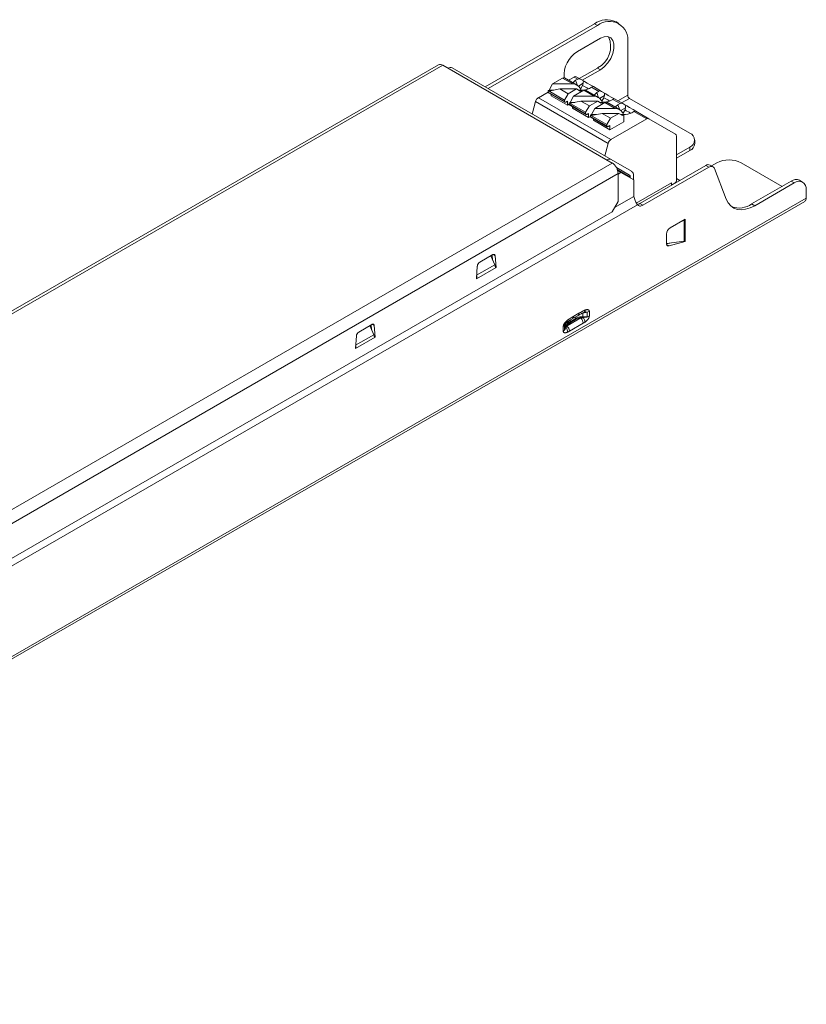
# Model space of a CAD drawing. Header units: millimetres. Extents: x -149 to 35, y -85 to 30.
# Tile 2 of 2: x -57 to 35, y -85 to 30. Entities that reach past the tile are written whole.
import ezdxf

# ---------------------------------------------------------------- set-up
doc = ezdxf.new("R2010")
doc.units = ezdxf.units.MM

msp = doc.modelspace()

# ---------------------------------------------------------------- linework, layer by layer
at = {"color": 7, "linetype": 'Continuous', "lineweight": 15}
for p, q in [((13.22, 29.81), (12.87, 30.02)), ((10.37, 29.77), (-2.41, 22.39)), ((-2.06, 22.19), (10.72, 29.56)), ((10.72, 29.56), (10.37, 29.77)), ((11.07, 28.06), (8.39, 26.51)), ((14.26, 27.52), (14.26, 21.41)), ((-7.87, 24.96), (-126.38, -43.45)), ((-7.37, 24.91), (-125.88, -43.5)), ((-7.37, 24.91), (12.43, 13.48)), ((-6.26, 24.61), (12.32, 13.89)), ((10.72, 24.59), (8.59, 23.36)), ((8.94, 23.16), (11.07, 24.39)), ((11.07, 24.39), (10.72, 24.59)), ((5.46, 22.72), (6.65, 23.42)), ((6.65, 23.42), (7.85, 22.72)), ((8.33, 22.58), (6.85, 23.44)), ((7.99, 23.53), (7.34, 23.16)), ((7.99, 23.53), (8.42, 23.29)), ((8.42, 23.29), (8.17, 23.15)), ((8.72, 23.28), (8.24, 23.56)), ((9.08, 23.08), (8.72, 23.28)), ((4.96, 21.95), (6.87, 20.84)), ((4.96, 21.78), (4.96, 21.95)), ((5.06, 22), (5.46, 22.72)), ((6.31, 22.15), (5.06, 21.89)), ((5.46, 22.72), (7.85, 22.72)), ((6.31, 22.15), (7.29, 21.58)), ((6.31, 22.15), (8.28, 22.15)), ((8.28, 22.15), (7.29, 21.58)), ((7.93, 21.3), (9.13, 21.99)), ((8.68, 21.89), (8.28, 22.15)), ((9.05, 22.8), (8.49, 22.47)), ((8.68, 22.24), (8.82, 22)), ((8.99, 22.55), (8.75, 22.13)), ((8.85, 21.82), (8.85, 21.99)), ((9.13, 21.99), (10.33, 21.3)), ((10.8, 21.15), (9.33, 22.01)), ((9.8, 22.21), (10.04, 22.35)), ((10.04, 22.35), (10.89, 21.86)), ((11.19, 21.86), (10.24, 22.41)), ((4.96, 21.78), (3.82, 21.12)), ((12.3, 16.23), (3.82, 21.12)), ((4.96, 21.78), (6.87, 20.68)), ((5, 21.69), (6.91, 20.59)), ((5.31, 21.33), (5.31, 21.51)), ((5.31, 21.33), (7.22, 20.23)), ((7.29, 21.58), (6.87, 20.84)), ((6.87, 20.84), (6.87, 20.68)), ((7.53, 20.57), (7.93, 21.3)), ((7.93, 21.3), (10.33, 21.3)), ((10.89, 21.86), (10.65, 21.72)), ((11.53, 21.37), (10.96, 21.04)), ((11.16, 20.82), (11.29, 20.57)), ((11.55, 21.65), (11.19, 21.86)), ((11.46, 21.12), (11.22, 20.7)), ((12.28, 20.78), (12.52, 20.92)), ((12.52, 20.92), (13.37, 20.43)), ((13.67, 20.43), (12.72, 20.98)), ((14.47, 21.04), (21.5, 16.98)), ((3.48, 20.66), (3.1, 19.21)), ((3.48, 20.66), (11.97, 15.77)), ((7.22, 20.72), (7.22, 20.23)), ((7.22, 20.23), (7.43, 20.35)), ((7.43, 20.52), (7.53, 20.57)), ((7.43, 20.52), (9.34, 19.41)), ((7.43, 20.35), (7.43, 20.52)), ((7.43, 20.35), (9.34, 19.25)), ((7.47, 20.26), (9.38, 19.16)), ((8.78, 20.72), (7.53, 20.46)), ((7.53, 20.57), (8.09, 20.57)), ((7.79, 19.9), (7.79, 20.08)), ((7.79, 19.9), (9.69, 18.8)), ((8.78, 20.72), (9.77, 20.15)), ((8.78, 20.72), (10.75, 20.72)), ((9.77, 20.15), (9.34, 19.41)), ((10.75, 20.72), (9.77, 20.15)), ((10.01, 19.15), (10.41, 19.87)), ((10.41, 19.87), (11.6, 20.56)), ((10.41, 19.87), (12.8, 19.87)), ((11.15, 20.46), (10.75, 20.72)), ((10.97, 20.57), (11.29, 20.57)), ((11.32, 20.56), (11.15, 20.46)), ((11.29, 20.57), (11.32, 20.56)), ((11.32, 20.39), (11.32, 20.56)), ((11.6, 20.56), (12.8, 19.87)), ((13.28, 19.73), (11.8, 20.58)), ((13.37, 20.43), (13.12, 20.29)), ((14, 19.94), (13.44, 19.62)), ((14.03, 20.22), (13.67, 20.43)), ((13.94, 19.69), (13.69, 19.28)), ((9.34, 19.41), (9.34, 19.25)), ((9.69, 19.29), (9.69, 18.8)), ((9.69, 18.8), (9.91, 18.92)), ((9.91, 19.09), (10.01, 19.15)), ((9.91, 19.09), (11.82, 17.99)), ((9.91, 18.92), (9.91, 19.09)), ((9.91, 18.92), (11.82, 17.82)), ((9.95, 18.83), (11.86, 17.73)), ((11.26, 19.29), (10.01, 19.03)), ((10.01, 19.15), (10.56, 19.15)), ((10.26, 18.48), (10.26, 18.65)), ((10.26, 18.48), (12.17, 17.37)), ((11.26, 19.29), (12.24, 18.72)), ((11.26, 19.29), (13.23, 19.29)), ((12.24, 18.72), (11.82, 17.99)), ((13.23, 19.29), (12.24, 18.72)), ((12.3, 16.23), (16.48, 18.64)), ((13.63, 19.03), (13.23, 19.29)), ((13.45, 19.15), (13.77, 19.15)), ((13.63, 19.39), (13.77, 19.15)), ((13.8, 19.13), (13.63, 19.03)), ((13.77, 19.15), (13.8, 19.13)), ((13.8, 18.31), (13.8, 19.13)), ((14.75, 19.35), (14.99, 19.49)), ((14.99, 19.49), (16.48, 18.64)), ((16.73, 18.66), (15.19, 19.55)), ((16.73, 18.66), (19.84, 16.86)), ((11.82, 17.99), (11.82, 17.82)), ((12.17, 17.37), (13.8, 18.31)), ((12.17, 17.86), (12.17, 17.37)), ((19.95, 16.63), (19.95, 11.41)), ((22.09, 15.76), (22.09, 16.16)), ((11.58, 14.31), (11.97, 15.77)), ((21.5, 15.35), (19.95, 14.45)), ((21.5, 15.35), (21.5, 14.94)), ((14.71, 12.51), (12.32, 13.89)), ((21.5, 14.94), (19.95, 14.04)), ((12.43, 13.48), (-106.08, -54.93)), ((23.38, 13.2), (15.67, 8.75)), ((16.02, 8.54), (23.73, 12.99)), ((23.73, 12.99), (23.38, 13.2)), ((24.23, 13.04), (23.88, 13.24)), ((24.05, 13.14), (24.69, 13.51)), ((24.4, 12.84), (25.77, 9.26)), ((27.51, 13.51), (32.3, 10.75)), ((13.14, 12.26), (-105.37, -56.16)), ((13.47, 12.39), (13.09, 12.58)), ((13.47, 12.39), (13.14, 12.19)), ((13.14, 12.26), (13.14, 8.99)), ((14.96, 11.53), (13.47, 12.39)), ((14.56, 11.76), (14.56, 11.84)), ((14.92, 11.56), (14.92, 12.05)), ((14.96, 9.57), (14.96, 11.53)), ((20.33, 11.44), (19.95, 11.66)), ((33.35, 11.36), (28.74, 8.7)), ((33.7, 11.15), (29.1, 8.49)), ((33.35, 11.36), (33.7, 11.15)), ((34.7, 11.25), (34.35, 11.46)), ((35.12, 9.37), (-127.52, -84.52)), ((14.96, 9.57), (12.73, 8.28)), ((15.16, 9), (14.96, 9.57)), ((35.12, 10.34), (35.12, 9.37)), ((-127.68, -84.89), (34.95, 9)), ((15.41, 8.6), (-107.81, -62.53)), ((13.14, 8.99), (12.43, 7.77)), ((16.02, 8.54), (15.67, 8.75)), ((28.74, 8.7), (29.1, 8.49)), ((12.43, 7.77), (-104.67, -59.83)), ((19.21, 5.9), (20.97, 6.92)), ((20.97, 6.92), (20.97, 4.3)), ((20.87, 6.79), (20.45, 6.62)), ((20.87, 6.79), (20.87, 4.35)), ((18.78, 4.09), (18.78, 5.16)), ((18.78, 4.07), (20.87, 4.35)), ((19.18, 4.12), (18.79, 4.02)), ((20.97, 4.3), (19.1, 3.8)), ((-1.52, 2.77), (-3.04, 1.89)), ((-1.13, 1.28), (-1.24, 2.63)), ((-3.32, 1.43), (-3.43, -0.05)), ((-3.43, -0.05), (-1.13, 1.28)), ((7.82, -4.71), (8.42, -4.37)), ((7.94, -4.44), (8.55, -4.09)), ((9.02, -4.08), (8.83, -4.13)), ((9.5, -3.97), (9.02, -4.08)), ((9.02, -4.08), (9.02, -4.49)), ((9.5, -3.97), (9.5, -4.49)), ((9.77, -3.88), (9.77, -4.4)), ((-15.66, -5.4), (-17.18, -6.28)), ((-15.27, -6.89), (-15.38, -5.53)), ((6.72, -6.17), (6.72, -5.64)), ((6.87, -6.01), (6.87, -5.49)), ((8.77, -4.63), (7.16, -5.56)), ((9.05, -5.25), (7.44, -6.18)), ((7.52, -5.06), (8.12, -4.72)), ((7.57, -5.17), (8.17, -4.82)), ((-17.46, -6.74), (-17.57, -8.22)), ((-17.57, -8.22), (-15.27, -6.89))]:
    msp.add_line(p, q, dxfattribs=at)
at = {"color": 8, "linetype": 'Continuous', "lineweight": 15}
for p, q in [((8.38, 22.55), (8.17, 23.15)), ((10.86, 21.12), (10.65, 21.72)), ((13.11, 20.75), (14.26, 21.41)), ((13.54, 20.5), (14.47, 21.04)), ((13.33, 19.69), (13.12, 20.29)), ((14.56, 11.84), (13.04, 12.72)), ((18.8, 3.97), (19.1, 3.8)), ((-1.24, 2.63), (-1.49, 2.78)), ((-3.4, 0.35), (-1.28, 1.57)), ((8.12, -4.72), (8.12, -4.54)), ((-15.38, -5.53), (-15.63, -5.38)), ((6.94, -5.36), (6.87, -5.49)), ((7, -5.66), (7, -5.28)), ((7.52, -4.89), (7.52, -5.06)), ((-17.54, -7.82), (-15.42, -6.59))]:
    msp.add_line(p, q, dxfattribs=at)
at = {"color": 144, "linetype": 'Continuous', "lineweight": 0}
for p, q in [((4.96, 21.95), (5.06, 22)), ((5.06, 22), (5.61, 22)), ((8.5, 22), (8.82, 22)), ((8.85, 21.99), (8.68, 21.89)), ((8.82, 22), (8.85, 21.99)), ((7.22, 20.72), (7.01, 20.6)), ((9.69, 19.29), (9.48, 19.17)), ((12.17, 17.86), (11.96, 17.74)), ((14.46, 12.07), (12.93, 12.96)), ((14.46, 12.07), (12.93, 12.95)), ((15.26, 8.79), (19.38, 11.17)), ((19.38, 11.17), (19.38, 10.92)), ((19.81, 11.17), (19.38, 10.92)), ((20.97, 6.84), (20.9, 6.88)), ((20.97, 4.3), (20.88, 4.36)), ((-1.75, 2.63), (-1.28, 1.57)), ((-1.53, 2.14), (-1.58, 2.73)), ((-1.13, 1.28), (-1.21, 1.32)), ((-3.36, 0.05), (-3.42, 0.02)), ((9.02, -4.49), (9.5, -4.49)), ((-15.9, -5.53), (-15.42, -6.59)), ((-15.68, -6.03), (-15.72, -5.43)), ((6.87, -6.01), (7, -5.66)), ((-15.27, -6.89), (-15.35, -6.84)), ((-17.5, -8.11), (-17.56, -8.15))]:
    msp.add_line(p, q, dxfattribs=at)
at = {"color": 7, "linetype": 'Continuous', "lineweight": 15, "flags": 128}
for points in [[(11.07, 24.39), (11.52, 24.72), (11.93, 25.18), (12.28, 25.72), (12.52, 26.3), (12.65, 26.87), (12.65, 27.4), (12.52, 27.82), (12.28, 28.12), (11.93, 28.27), (11.52, 28.25), (11.07, 28.06)], [(8.17, 23.15), (7.93, 22.93), (7.87, 22.85)], [(10.24, 22.41), (9.93, 22.58), (9.52, 22.82), (9.2, 23.01), (9.07, 23.08)], [(9.68, 22.15), (9.47, 22.28), (9.14, 22.46), (8.99, 22.55)], [(10.65, 21.72), (10.4, 21.51), (10.35, 21.42)], [(12.16, 20.72), (11.94, 20.85), (11.62, 21.03), (11.46, 21.12)], [(12.71, 20.98), (12.41, 21.16), (11.99, 21.39), (11.68, 21.58), (11.55, 21.65)], [(13.12, 20.29), (12.88, 20.08), (12.82, 19.99)], [(14.63, 19.29), (14.42, 19.42), (14.09, 19.6), (13.94, 19.69)], [(15.19, 19.55), (14.88, 19.73), (14.47, 19.97), (14.15, 20.15), (14.02, 20.22)], [(23.73, 12.99), (23.84, 13.04), (23.94, 13.08), (24.04, 13.09), (24.14, 13.08), (24.22, 13.05), (24.29, 13), (24.35, 12.93), (24.4, 12.84)], [(29.1, 8.49), (28.56, 8.23), (28.03, 8.07), (27.53, 8.01), (27.07, 8.06), (26.65, 8.22), (26.29, 8.47), (26, 8.82), (25.77, 9.26)], [(19.1, 3.8), (19.03, 3.79), (18.97, 3.79), (18.92, 3.81), (18.87, 3.84), (18.83, 3.89), (18.8, 3.95), (18.79, 4.02), (18.78, 4.09)], [(-1.24, 2.63), (-1.24, 2.68), (-1.26, 2.73), (-1.29, 2.77), (-1.33, 2.79), (-1.37, 2.8), (-1.41, 2.8), (-1.47, 2.79), (-1.52, 2.77)], [(-15.38, -5.53), (-15.39, -5.48), (-15.41, -5.43), (-15.43, -5.4), (-15.47, -5.37), (-15.51, -5.36), (-15.56, -5.36), (-15.61, -5.37), (-15.66, -5.4)]]:
    msp.add_lwpolyline(points, dxfattribs=at)
at = {"color": 7, "linetype": 'Continuous', "lineweight": 15}
for centre, radius, start, end in [((11.83, 27.72), 2.51, 65.6929, 125.6176), ((12.1, 27.87), 2.18, 350.786, 129.2033), ((9.46, 27.09), 2.8, 296.8118, 24.4168), ((10.02, 23.75), 3.21, 120.5145, 185.2896), ((-7.66, 24.5), 0.503, 54.3824, 114.3071), ((-6.46, 24.15), 0.503, 65.686, 125.6182), ((6.77, 23.25), 0.201, 65.6929, 125.6176), ((8.14, 23.33), 0.251, 65.686, 125.6182), ((8.56, 23.03), 0.295, 58.2266, 119.8189), ((7.81, 21.7), 1.03, 32.1048, 87.8951), ((8.99, 23.78), 1.77, 263.9435, 297.2194), ((9.25, 21.82), 0.201, 65.6929, 125.6176), ((10.2, 22.16), 0.253, 81.3984, 129.4191), ((11.04, 21.61), 0.295, 58.2266, 119.8189), ((4.24, 20.47), 0.782, 122.8922, 165.4815), ((5.06, 21.77), 0.0986, 173.7012, 234.9867), ((10.29, 20.27), 1.03, 32.1048, 87.8951), ((11.47, 22.36), 1.77, 263.9435, 297.2194), ((12.68, 20.73), 0.253, 81.3984, 129.4191), ((14.72, 21.43), 0.461, 182.6055, 237.3945), ((6.95, 20.67), 0.0873, 170.786, 309.2033), ((7.53, 20.34), 0.0986, 173.7012, 234.9867), ((11.72, 20.39), 0.201, 65.6929, 125.6176), ((12.76, 18.84), 1.03, 32.1048, 87.8951), ((13.51, 20.18), 0.295, 58.2266, 119.8189), ((9.43, 19.24), 0.0873, 170.786, 309.2033), ((10.01, 18.91), 0.0986, 173.7012, 234.9867), ((13.94, 20.93), 1.77, 263.9435, 297.2194), ((15.15, 19.3), 0.253, 81.3984, 129.4191), ((16.62, 18.43), 0.251, 65.686, 125.6182), ((11.9, 17.81), 0.0873, 170.786, 309.2033), ((12.73, 15.57), 0.782, 122.8922, 165.4815), ((19.7, 16.66), 0.252, 354.3796, 54.302), ((21.19, 16.16), 0.873, 290.7834, 69.2166), ((21.09, 15.86), 1.01, 294.3747, 354.3052), ((12.11, 13.43), 0.503, 65.686, 125.6182), ((26.1, 10.78), 3.07, 62.6097, 117.3903), ((11.6, 12.19), 1.54, 2.6055, 57.3945), ((23.67, 12.8), 0.493, 65.02, 126.2904), ((14.31, 11.87), 0.252, 354.3796, 54.302), ((14.42, 12.1), 0.503, 354.3796, 54.302), ((33.93, 10.54), 1.01, 65.6929, 125.6176), ((34.25, 10.48), 0.873, 350.786, 129.2033), ((34.73, 9.32), 0.384, 304.0564, 7.2558), ((27.25, 10.81), 2.59, 251.4115, 305.226), ((19.7, 5.12), 0.922, 122.6055, 177.3945), ((20.55, 7.58), 0.854, 291.859, 299.8323), ((-2.7, 1.37), 0.622, 122.8009, 174.311), ((9.4, -3.19), 0.781, 277.9773, 298.8888), ((9.4, -3.72), 0.781, 277.9773, 298.8889), ((6.5, -6.23), 0.938, 2.8925, 45.4808), ((8.11, -5.3), 0.938, 2.8931, 45.4808), ((-16.84, -6.8), 0.622, 122.8009, 174.311), ((6.55, -5.84), 0.368, 297.6449, 332.3489)]:
    msp.add_arc(centre, radius, start, end, dxfattribs=at)
at = {"color": 144, "linetype": 'Continuous', "lineweight": 0}
msp.add_arc((19.64, 11.43), 0.307, 302.6055, 357.3945, dxfattribs=at)
at = {"color": 8, "linetype": 'Continuous', "lineweight": 15}
for centre, start, end in [((7.65, -4.47), 304.7204, 6.659), ((8.26, -4.13), 304.6467, 6.6662)]:
    msp.add_arc(centre, 0.293, start, end, dxfattribs=at)
at = {"color": 7, "linetype": 'Continuous', "lineweight": 15}
for points in [[(9.08, 23.08), (9.07, 22.99), (9.06, 22.89), (9.05, 22.8)], [(8.99, 22.55), (9.01, 22.63), (9.03, 22.72), (9.05, 22.8)], [(11.46, 21.12), (11.48, 21.21), (11.51, 21.29), (11.53, 21.37)], [(11.55, 21.65), (11.54, 21.56), (11.54, 21.46), (11.53, 21.37)], [(13.94, 19.69), (13.96, 19.78), (13.98, 19.86), (14, 19.94)], [(14.03, 20.22), (14.02, 20.13), (14.01, 20.04), (14, 19.94)], [(15.16, 9), (15.22, 8.84), (15.3, 8.7), (15.41, 8.6)], [(9.02, -4.04), (9.02, -4.04), (9.02, -4.05), (9.02, -4.08)], [(6.72, -5.64), (6.79, -5.6), (6.85, -5.54), (6.87, -5.49)], [(8.12, -4.72), (8.12, -4.75), (8.14, -4.79), (8.17, -4.82)], [(8.77, -4.63), (8.55, -4.66), (8.34, -4.72), (8.17, -4.82)]]:
    msp.add_open_spline(points, degree=3, dxfattribs=at)
for points, knots in [([(15.67, 8.75), (15.64, 8.73), (15.58, 8.7), (15.5, 8.67), (15.45, 8.66), (15.41, 8.65), (15.38, 8.65), (15.37, 8.64)], [0, 0, 0, 0, 0.295874, 0.591882, 0.73975, 0.887624, 1, 1, 1, 1]), ([(15.41, 8.6), (15.46, 8.52), (15.55, 8.46), (15.78, 8.44), (15.9, 8.47), (16.02, 8.54)], [0, 0, 0, 0, 0.5, 0.5, 1, 1, 1, 1]), ([(7.17, -4.94), (7.2, -4.91), (7.27, -4.86), (7.4, -4.77), (7.56, -4.66), (7.72, -4.57), (7.85, -4.49), (7.92, -4.46), (7.94, -4.44)], [0, 0, 0, 0, 0.128839, 0.250212, 0.499923, 0.750072, 0.887403, 1, 1, 1, 1]), ([(9.02, -4.49), (8.98, -4.5), (8.89, -4.5), (8.77, -4.51), (8.65, -4.53), (8.53, -4.55), (8.42, -4.59), (8.31, -4.62), (8.21, -4.67), (8.15, -4.7), (8.12, -4.72)], [0, 0, 0, 0, 0.128217, 0.255405, 0.381616, 0.506906, 0.631331, 0.75495, 0.877819, 1, 1, 1, 1]), ([(8.42, -4.37), (8.56, -4.28), (8.79, -4.15), (8.98, -4.06), (9.05, -4.03)], [0, 0, 0, 0, 0.59577, 1, 1, 1, 1]), ([(8.55, -4.09), (8.57, -4.08), (8.64, -4.04), (8.77, -3.96), (8.93, -3.87), (9.1, -3.78), (9.22, -3.73), (9.29, -3.71), (9.32, -3.7)], [0, 0, 0, 0, 0.112454, 0.249928, 0.500076, 0.749787, 0.870886, 1, 1, 1, 1]), ([(9.02, -4.59), (8.98, -4.6), (8.92, -4.61), (8.84, -4.62), (8.79, -4.62), (8.77, -4.63)], [0, 0, 0, 0, 0.400021, 0.765738, 1, 1, 1, 1]), ([(9.32, -3.7), (9.3, -3.79), (9.27, -3.87), (9.16, -3.99), (9.09, -4.03), (9.02, -4.04)], [0, 0, 0, 0, 0.5, 0.5, 1, 1, 1, 1]), ([(9.5, -3.97), (9.51, -3.96), (9.49, -3.95), (9.42, -3.96), (9.38, -3.96), (9.24, -3.99), (9.13, -4.01), (9.02, -4.04)], [0, 0, 0, 0, 0.25, 0.25, 0.5, 0.5, 1, 1, 1, 1]), ([(9.27, -5.11), (9.26, -5.03), (9.24, -4.94), (9.15, -4.76), (9.08, -4.67), (9.02, -4.59)], [0, 0, 0, 0, 0.5, 0.5, 1, 1, 1, 1]), ([(9.14, -3.99), (9.16, -3.99), (9.18, -3.99), (9.2, -3.99), (9.21, -3.99)], [0, 0, 0, 0, 0.5240593, 1, 1, 1, 1]), ([(9.77, -4.4), (9.77, -4.42), (9.77, -4.46), (9.76, -4.52), (9.74, -4.57), (9.71, -4.63), (9.68, -4.69), (9.64, -4.75), (9.58, -4.82), (9.52, -4.9), (9.44, -4.97), (9.36, -5.05), (9.3, -5.09), (9.27, -5.11)], [0, 0, 0, 0, 0.0683567, 0.1348006, 0.2011909, 0.2693914, 0.3411251, 0.417877, 0.5008635, 0.6192241, 0.7504536, 0.8767657, 1, 1, 1, 1]), ([(9.32, -3.7), (9.35, -3.69), (9.4, -3.67), (9.5, -3.66), (9.59, -3.66), (9.68, -3.69), (9.73, -3.73), (9.76, -3.79), (9.77, -3.85), (9.77, -3.88)], [0, 0, 0, 0, 0.122584, 0.249923, 0.498732, 0.630482, 0.750386, 0.869979, 1, 1, 1, 1]), ([(6.72, -5.64), (6.72, -5.62), (6.72, -5.59), (6.73, -5.54), (6.75, -5.49), (6.77, -5.43), (6.81, -5.34), (6.9, -5.22), (6.99, -5.1), (7.09, -5), (7.15, -4.96), (7.17, -4.94)], [0, 0, 0, 0, 0.065862, 0.12877, 0.189752, 0.249934, 0.366814, 0.501486, 0.75018, 0.876151, 1, 1, 1, 1]), ([(6.87, -5.49), (6.87, -5.49), (6.87, -5.48), (6.87, -5.48), (6.87, -5.48), (6.87, -5.47), (6.88, -5.46), (6.9, -5.43), (6.91, -5.4), (6.92, -5.38)], [0, 0, 0, 0, 0.013964, 0.02766, 0.05677, 0.092006, 0.13603, 0.418892, 1, 1, 1, 1]), ([(6.92, -5.39), (6.95, -5.35), (7.02, -5.25), (7.11, -5.18), (7.15, -5.13)], [0, 0, 0, 0, 0.445101, 1, 1, 1, 1]), ([(7.06, -5.73), (7.11, -5.8), (7.16, -5.9), (7.22, -6.11), (7.23, -6.21), (7.22, -6.29)], [0, 0, 0, 0, 0.5, 0.5, 1, 1, 1, 1]), ([(7.14, -5.15), (7.25, -5.07), (7.47, -4.91), (7.7, -4.78), (7.82, -4.72)], [0, 0, 0, 0, 0.47399, 1, 1, 1, 1]), ([(9.27, -5.11), (9.24, -5.13), (9.16, -5.18), (9.09, -5.23), (9.05, -5.25)], [0, 0, 0, 0, 0.47904, 1, 1, 1, 1]), ([(7.22, -6.29), (7.19, -6.31), (7.14, -6.33), (7.05, -6.35), (6.97, -6.37), (6.89, -6.37), (6.82, -6.36), (6.76, -6.32), (6.73, -6.25), (6.72, -6.2), (6.72, -6.17)], [0, 0, 0, 0, 0.123079, 0.249765, 0.380556, 0.499572, 0.640414, 0.765067, 0.881661, 1, 1, 1, 1]), ([(7.44, -6.18), (7.4, -6.2), (7.33, -6.24), (7.25, -6.28), (7.22, -6.29)], [0, 0, 0, 0, 0.53289, 1, 1, 1, 1])]:
    msp.add_open_spline(points, degree=3, knots=knots, dxfattribs=at)
at = {"color": 144, "linetype": 'Continuous', "lineweight": 0}
for points, knots in [([(20.87, 4.35), (20.88, 4.36), (20.89, 4.36), (20.89, 4.36), (20.9, 4.36), (20.91, 4.37), (20.92, 4.37), (20.94, 4.38), (20.96, 4.38), (20.97, 4.39)], [0, 0, 0, 0, 0.0000354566, 0.0000354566, 0.0000354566, 0.0000709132, 0.0000709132, 0.0000709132, 0.0001412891, 0.0001412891, 0.0001412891, 0.0001412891]), ([(-3.36, -0.01), (-3.36, 0.05), (-3.36, 0.15), (-3.39, 0.26), (-3.4, 0.31)], [0, 0, 0, 0, 0.549085, 1, 1, 1, 1]), ([(9.02, -4.59), (9.13, -4.58), (9.24, -4.57), (9.39, -4.55), (9.44, -4.54), (9.5, -4.52), (9.52, -4.5), (9.5, -4.49)], [0, 0, 0, 0, 0.5, 0.5, 0.75, 0.75, 1, 1, 1, 1]), ([(9.32, -4.49), (9.32, -4.5), (9.3, -4.52), (9.29, -4.54), (9.27, -4.56)], [0, 0, 0, 0, 0.100858, 1, 1, 1, 1]), ([(6.87, -6.01), (6.87, -6.03), (6.88, -6.03), (6.9, -6), (6.92, -5.97), (6.97, -5.88), (7.01, -5.81), (7.06, -5.73)], [0, 0, 0, 0, 0.25, 0.25, 0.5, 0.5, 1, 1, 1, 1]), ([(7.52, -5.06), (7.49, -5.08), (7.43, -5.12), (7.35, -5.18), (7.27, -5.25), (7.2, -5.32), (7.14, -5.4), (7.09, -5.48), (7.04, -5.57), (7.02, -5.63), (7, -5.66)], [0, 0, 0, 0, 0.122181, 0.24505, 0.368668, 0.493094, 0.618384, 0.744595, 0.871783, 1, 1, 1, 1]), ([(7.16, -5.56), (7.18, -5.53), (7.21, -5.48), (7.27, -5.41), (7.33, -5.34), (7.4, -5.28), (7.48, -5.22), (7.54, -5.19), (7.57, -5.17)], [0, 0, 0, 0, 0.168267, 0.334864, 0.500557, 0.666125, 0.832349, 1, 1, 1, 1]), ([(-17.5, -8.17), (-17.5, -8.12), (-17.5, -8.01), (-17.53, -7.9), (-17.54, -7.85)], [0, 0, 0, 0, 0.549085, 1, 1, 1, 1])]:
    msp.add_open_spline(points, degree=3, knots=knots, dxfattribs=at)
for points in [[(-1.2, 1.24), (-1.2, 1.34), (-1.23, 1.46), (-1.28, 1.57)], [(9.02, -4.49), (9.01, -4.52), (9.01, -4.56), (9.02, -4.59)], [(7.16, -5.56), (7.12, -5.62), (7.08, -5.67), (7.06, -5.73)], [(7.57, -5.17), (7.54, -5.14), (7.52, -5.1), (7.52, -5.06)], [(-15.34, -6.93), (-15.35, -6.83), (-15.37, -6.71), (-15.42, -6.59)]]:
    msp.add_open_spline(points, degree=3, dxfattribs=at)
at = {"color": 8, "linetype": 'Continuous', "lineweight": 15}
msp.add_open_spline([(7.15, -5.13), (7.15, -5.13), (7.18, -5.11), (7.19, -5.04), (7.18, -4.97), (7.17, -4.94)], degree=3, knots=[0, 0, 0, 0, 0.168119, 0.591165, 1, 1, 1, 1], dxfattribs=at)

doc.saveas('drawing.dxf')
